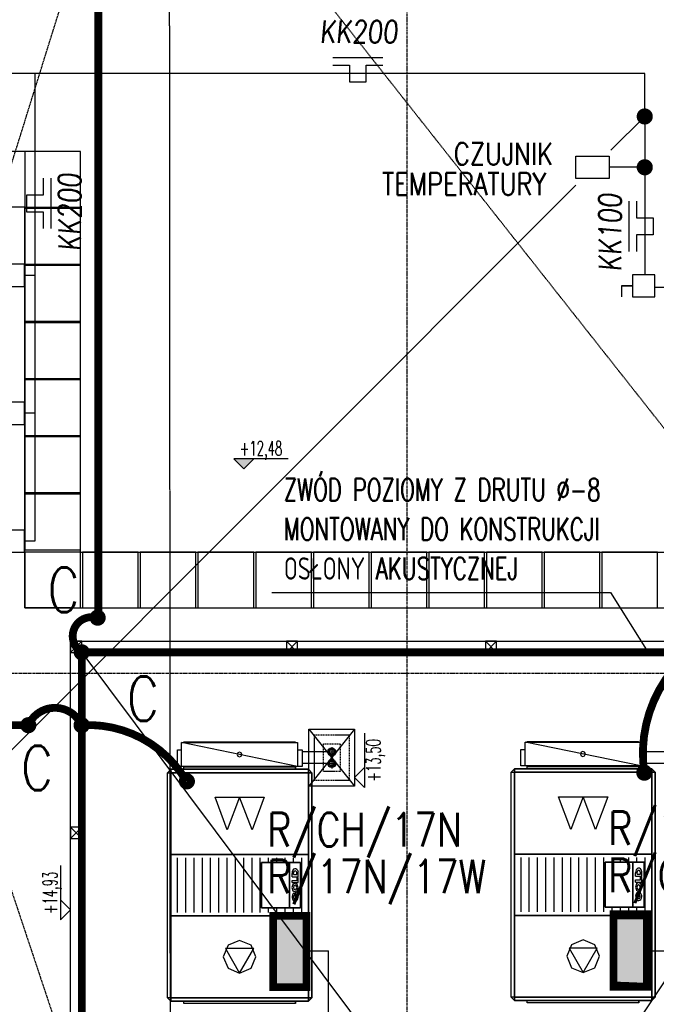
# Model space of a CAD drawing. Extents: x 3880 to 129921, y -116796 to -57711.
# Tile 53 of 110: x 52390 to 52962, y -94540 to -93656. Entities that reach past the tile are written whole.
import ezdxf
from ezdxf.enums import TextEntityAlignment as Align

# ---------------------------------------------------------------- set-up
doc = ezdxf.new("R2010")
doc.units = 0
doc.header["$LTSCALE"] = 2
for name, pattern in [('CENTER', [2, 1.25, -0.25, 0.25, -0.25]), ('DASHED', [0.75, 0.5, -0.25]), ('DASHED2', [0.375, 0.25, -0.125])]:
    doc.linetypes.add(name, pattern=pattern)
doc.layers.get('0').update_dxf_attribs({"color": 101, "linetype": 'CONTINUOUS'})
for name, color, linetype in [('E35', 6, 'CONTINUOUS'), ('E50', 3, 'CONTINUOUS'), ('Ins-co', 2, 'CONTINUOUS'), ('Ins-went', 141, 'CONTINUOUS'), ('Opis-rzedne', 52, 'CONTINUOUS'), ('Os-osie glowne', 1, 'CENTER'), ('PULAYER0', 1, 'CONTINUOUS'), ('Pzt-chodniki-hatch', 252, 'CONTINUOUS'), ('Sc-metal', 141, 'CONTINUOUS'), ('W-idok', 9, 'CONTINUOUS'), ('W-izol-w', 144, 'CONTINUOUS'), ('W-widok-spadki', 61, 'CONTINUOUS')]:
    doc.layers.add(name, color=color, linetype=linetype)
doc.styles.add('dwg_opis podstawowy', font='romans.shx', dxfattribs={"width": 0.9})
doc.styles.add('ROMANS', font='romans', dxfattribs={"width": 0.85})

# ---------------------------------------------------------------- blocks, each defined once
blk = doc.blocks.new('A$C396C56EA')
at = {"layer": 'E35'}
for p, q in [((0, 0), (44.99999999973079, 1.891748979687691e-10)), ((-2.91038304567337e-11, -6.857577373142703), (15.00000000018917, -6.857577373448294)), ((15.00000000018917, -6.857577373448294), (15.0000000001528, -21.85757736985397)), ((29.99999999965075, -21.85757736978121), (29.99999999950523, -6.857577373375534)), ((29.99999999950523, -6.857577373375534), (44.99999999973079, -6.857577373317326)), ((15.0000000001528, -21.85757736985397), (29.99999999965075, -21.85757736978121))]:
    blk.add_line(p, q, dxfattribs=at)
blk = doc.blocks.new('dwg_kota kons 50')
blk.add_hatch(color=256).paths.add_polyline_path([(9, 8.999999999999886), (-9, 9), (0, 0)])
blk.add_lwpolyline([(39.75, 9), (-9, 9), (0, 0), (9, 9)])
at = {"style": 'dwg_opis podstawowy', "width": 0.6}
blk.add_attdef('KOTA_KONS', text='', height=12.75, dxfattribs=at).set_placement((15.375, 8.25), align=Align.BOTTOM_CENTER)
blk = doc.blocks.new('dwg_kota arch 50')
blk.add_lwpolyline([(39.75, 9), (-9, 9), (0, 0), (9, 9)])
at = {"style": 'dwg_opis podstawowy', "width": 0.6}
blk.add_attdef('KOTA_ARCH', text='', height=12.75, dxfattribs=at).set_placement((15.375, 8.25), align=Align.BOTTOM_CENTER)

msp = doc.modelspace()

# ---------------------------------------------------------------- hatches: boundary and pattern name
at = {"layer": 'E50'}
for points in [[(52647.53832644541, -94460.84413562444), (52617.53832644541, -94460.84413562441), (52617.5383264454, -94524.84413563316), (52647.5383264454, -94524.84413563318)], [(52923.23996902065, -94524.42081248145), (52953.23996902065, -94524.42081248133), (52953.23996902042, -94460.4208124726), (52923.23996902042, -94460.42081247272)]]:
    msp.add_hatch(color=256, dxfattribs=at).paths.add_polyline_path(points)

# ---------------------------------------------------------------- linework, layer by layer
at = {"color": 4, "ltscale": 2}
msp.add_line((52873.89434331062, -94353.97081246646), (52917.99434331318, -94353.97081246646), dxfattribs=at)
at = {"layer": 'E35'}
for p, q in [((52951.26587510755, -93743.27728293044), (52920.94495973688, -93773.59819830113)), ((52889.51449922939, -93805.0286588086), (51184.47180825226, -95510.07134978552)), ((52616.41864288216, -94170.5838829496), (52920.3649591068, -94170.5838829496)), ((52920.3649591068, -94170.5838829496), (52954.45636057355, -94224.32081246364))]:
    msp.add_line(p, q, dxfattribs=at)
at = {"layer": 'E35', "ltscale": 0.5}
msp.add_line((52930.33868801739, -93895.28913447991), (52930.33868801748, -93905.28913447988), dxfattribs=at)
for points in [[(52919.26882002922, -93778.8977876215), (52919.26882002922, -93798.89778762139), (52889.24492090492, -93798.8977876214), (52889.24492090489, -93778.89778762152)], [(52394.22851213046, -93895.98388741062), (52394.22851213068, -93875.9838874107), (52374.22851213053, -93875.98388741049), (52374.22851213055, -93895.98388741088)], [(52960.33868801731, -93885.28913448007), (52940.33868801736, -93885.28913447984), (52940.33868801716, -93905.28913448), (52960.33868801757, -93905.28913447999)], [(52940.33868801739, -93895.28913448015), (52930.33868801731, -93895.28913447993), (52930.33868801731, -93895.28913447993), (52940.33868801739, -93895.28913448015)], [(52394.2387041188, -94019.677137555), (52394.23870411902, -93999.67713755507), (52374.23870411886, -93999.67713755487), (52374.23870411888, -94019.67713755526)], [(52394.22851213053, -94134.50730865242), (52394.22851213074, -94114.5073086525), (52374.22851213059, -94114.50730865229), (52374.22851213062, -94134.50730865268)]]:
    msp.add_lwpolyline(points, close=True, dxfattribs=at)
at = {"layer": 'E50'}
for p, q in [((52951.26587510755, -93704.61347786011), (52117.99895085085, -93704.61347786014)), ((52403.68893538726, -93704.61347786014), (52403.68893538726, -94124.50730865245)), ((52951.26587510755, -93743.27728293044), (52951.26587510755, -93704.61347786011)), ((52951.26587510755, -93743.27728293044), (52951.26587510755, -93885.28913447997)), ((52951.26587510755, -93788.89778762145), (52919.26882002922, -93788.89778762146)), ((52403.68893538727, -93885.98388741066), (52394.22851213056, -93885.98388741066)), ((53005.93570200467, -93896.74758778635), (52960.33868801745, -93896.74758778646)), ((52403.68893538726, -94009.67713755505), (52394.23870411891, -94009.67713755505)), ((52403.68893538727, -94124.50730865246), (52394.22851213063, -94124.50730865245)), ((52647.53832644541, -94492.4208124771), (52667.39835655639, -94492.42081247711)), ((52667.39446349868, -94769.9066234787), (52667.39835655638, -94492.4208124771)), ((52957.6943433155, -94492.4208124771), (52978.8566557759, -94492.4208124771))]:
    msp.add_line(p, q, dxfattribs=at)
at = {"layer": 'E50', "const_width": 7}
for points in [[(52460.68702509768, -94193.35120454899), (52460.68702509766, -93541.02178322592)], [(51435.57822290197, -94289.74413561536), (52397.75937660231, -94289.74413561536)]]:
    msp.add_lwpolyline(points, dxfattribs=at)
for points in [[(52947.51587510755, -93743.27728293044, -1), (52955.01587510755, -93743.27728293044, -1)], [(52947.51587510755, -93788.89778762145, -1), (52955.01587510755, -93788.89778762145, -1)], [(52456.26539460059, -94193.23578396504, -1), (52463.76539460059, -94193.23578396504, -1)], [(52441.98832643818, -94224.32081246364, -1), (52449.48832643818, -94224.32081246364, -1)], [(52394.00937660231, -94289.74413561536, -1), (52401.50937660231, -94289.74413561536, -1)], [(52445.61980688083, -94285.99413561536, -1), (52445.61980688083, -94293.49413561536, -1)], [(52445.73832643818, -94285.99413561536, -1), (52445.73832643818, -94293.49413561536, -1)], [(52947.11485329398, -94332.36082039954, -1), (52954.61485329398, -94332.36082039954, -1)], [(52540.12986741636, -94336.3724809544, -1), (52540.12986741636, -94343.8724809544, -1)]]:
    msp.add_lwpolyline(points, format="xyb", close=True, dxfattribs=at)
for points in [[(52445.73832643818, -94224.32081246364, -0.8904345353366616), (52460.01539460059, -94193.58189748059, -2.218329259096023)], [(52950.86485329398, -94332.36082039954, -0.2610144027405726), (52992.04745537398, -94224.32081246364, -2.218329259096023)], [(52397.75937660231, -94289.74413561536, -0.651903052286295), (52445.61980688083, -94289.74413561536, -2.218329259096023)], [(52445.61980688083, -94289.74413561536, -0.2825946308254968), (52539.7837539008, -94340.1224809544, -2.218329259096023)]]:
    msp.add_lwpolyline(points, format="xyb", dxfattribs=at)
at = {"layer": 'E50', "linetype": 'DASHED2', "ltscale": 100, "const_width": 7}
msp.add_lwpolyline([(52523.54745537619, -95187.26857215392), (53165.82002503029, -95187.26857215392), (53165.82002503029, -94224.32081246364), (52445.73832643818, -94224.32081246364), (52445.73832643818, -94867.0217832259), (52523.54745537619, -94867.0217832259), (52523.54745537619, -95187.26857215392)], dxfattribs=at)
at = {"layer": 'E50', "const_width": 7}
for points in [[(52617.5383264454, -94524.84413563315), (52617.53832644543, -94460.84413562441), (52647.53832644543, -94460.84413562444), (52647.5383264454, -94524.84413563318)], [(52953.23996902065, -94524.42081248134), (52953.23996902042, -94460.42081247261), (52923.23996902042, -94460.42081247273), (52923.23996902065, -94524.42081248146)]]:
    msp.add_lwpolyline(points, close=True, dxfattribs=at)
at = {"layer": 'Ins-co'}
for p, q in [((52670.21189099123, -94309.3049862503, -9.579148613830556e-09), (52670.21230227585, -94318.02498624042, -9.579982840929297e-09)), ((52665.85209654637, -94313.66518367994), (52643.58832641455, -94313.66518367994)), ((52665.85209663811, -94313.66518368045, -9.579565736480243e-09), (52674.5720966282, -94313.66477239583, -9.57956571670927e-09)), ((52670.21249027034, -94319.83501059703, 4.622865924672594e-07), (52670.21290155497, -94328.55501058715, 4.622857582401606e-07)), ((52988.6876610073, -94313.65575054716, -4.721748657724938e-07), (52952.04433465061, -94313.65575054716, -4.721748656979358e-07)), ((52665.85269582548, -94324.19520802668, 4.715576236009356e-07), (52643.58832641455, -94324.19558535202)), ((52665.85269591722, -94324.19520802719, 4.622861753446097e-07), (52674.57269590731, -94324.19479674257, 4.622861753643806e-07)), ((52988.68826029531, -94324.18615221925), (52952.04435966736, -94324.18615221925))]:
    msp.add_line(p, q, dxfattribs=at)
for centre, radius in [((52670.21209663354, -94313.66498624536, -9.579565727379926e-09), 3.623770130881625), ((52670.21209663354, -94313.66498624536, -9.579565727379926e-09), 2.559999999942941), ((52670.21209663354, -94313.66498624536, -9.579565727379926e-09), 2.07999999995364), ((52670.21269591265, -94324.1950105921, 4.6228617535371e-07), 3.623770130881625), ((52670.21269591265, -94324.1950105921, 4.6228617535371e-07), 2.559999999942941), ((52670.21269591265, -94324.1950105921, 4.6228617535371e-07), 2.07999999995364)]:
    msp.add_circle(centre, radius, dxfattribs=at)
at = {"layer": 'Ins-went'}
for p, q in [((52639.33832644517, -94326.74413561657), (52535.33832643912, -94305.24413561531)), ((52947.79434331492, -94326.32081246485), (52843.79434330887, -94304.8208124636)), ((52535.33832643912, -94326.74413561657), (52531.6883264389, -94326.74413561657)), ((52843.79434330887, -94326.32081246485), (52840.14434330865, -94326.32081246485)), ((52522.73832643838, -94332.34413561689), (52525.73832643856, -94329.34413561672)), ((52522.73832643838, -94534.34413562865), (52522.73832643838, -94332.34413561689)), ((52525.73832643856, -94329.34413561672), (52649.23832644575, -94329.34413561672)), ((52652.23832644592, -94332.34413561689), (52652.23832644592, -94534.34413562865)), ((52831.19434330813, -94331.92081246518), (52834.19434330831, -94328.920812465)), ((52831.19434330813, -94533.92081247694), (52831.19434330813, -94331.92081246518)), ((52834.19434330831, -94328.920812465), (52957.6943433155, -94328.920812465)), ((52957.6943433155, -94328.920812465), (52960.69434331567, -94331.92081246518)), ((52960.69434331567, -94331.92081246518), (52960.69434331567, -94533.92081247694)), ((52565.43832644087, -94354.39413561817), (52609.53832644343, -94354.39413561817)), ((52576.3163264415, -94383.79413561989), (52565.43832644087, -94354.39413561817)), ((52587.48832644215, -94354.39413561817), (52576.3163264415, -94383.79413561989)), ((52598.6603264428, -94383.79413561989), (52587.48832644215, -94354.39413561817)), ((52609.53832644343, -94354.39413561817), (52598.6603264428, -94383.79413561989)), ((52884.77234331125, -94383.37081246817), (52873.89434331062, -94353.97081246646)), ((52895.9443433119, -94353.97081246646), (52884.77234331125, -94383.37081246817)), ((52907.11634331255, -94383.37081246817), (52895.9443433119, -94353.97081246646)), ((52917.99434331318, -94353.97081246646), (52907.11634331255, -94383.37081246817)), ((52531.73832643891, -94457.8441356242), (52531.73832643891, -94408.84413562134)), ((52539.17165973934, -94457.8441356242), (52539.17165973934, -94408.84413562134)), ((52546.60499313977, -94457.8441356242), (52546.60499313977, -94408.84413562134)), ((52554.0383264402, -94457.8441356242), (52554.0383264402, -94408.84413562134)), ((52561.47165974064, -94457.8441356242), (52561.47165974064, -94408.84413562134)), ((52568.90499314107, -94457.8441356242), (52568.90499314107, -94408.84413562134)), ((52576.3383264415, -94457.8441356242), (52576.3383264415, -94408.84413562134)), ((52583.77165974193, -94457.8441356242), (52583.77165974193, -94408.84413562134)), ((52591.20499314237, -94457.8441356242), (52591.20499314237, -94408.84413562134)), ((52598.6383264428, -94457.8441356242), (52598.6383264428, -94408.84413562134)), ((52606.07165974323, -94457.8441356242), (52606.07165974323, -94408.84413562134)), ((52607.2383264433, -94413.09413562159), (52632.23832644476, -94413.09413562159)), ((52607.2383264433, -94453.59413562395), (52607.2383264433, -94413.09413562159)), ((52613.50499314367, -94413.09413562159), (52613.50499314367, -94408.84413562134)), ((52620.9383264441, -94413.09413562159), (52620.9383264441, -94408.84413562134)), ((52628.37165974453, -94413.09413562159), (52628.37165974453, -94408.84413562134)), ((52632.23832644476, -94413.09413562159), (52642.23832644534, -94413.09413562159)), ((52635.80499314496, -94413.09413562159), (52635.80499314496, -94408.84413562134)), ((52643.2383264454, -94457.8441356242), (52643.2383264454, -94408.84413562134)), ((52840.19434330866, -94457.42081247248), (52840.19434330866, -94408.42081246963)), ((52847.62767660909, -94457.42081247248), (52847.62767660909, -94408.42081246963)), ((52855.06101000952, -94457.42081247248), (52855.06101000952, -94408.42081246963)), ((52862.49434330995, -94457.42081247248), (52862.49434330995, -94408.42081246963)), ((52869.92767661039, -94457.42081247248), (52869.92767661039, -94408.42081246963)), ((52877.36101001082, -94457.42081247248), (52877.36101001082, -94408.42081246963)), ((52884.79434331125, -94457.42081247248), (52884.79434331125, -94408.42081246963)), ((52892.22767661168, -94457.42081247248), (52892.22767661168, -94408.42081246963)), ((52899.66101001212, -94457.42081247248), (52899.66101001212, -94408.42081246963)), ((52907.09434331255, -94457.42081247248), (52907.09434331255, -94408.42081246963)), ((52914.52767661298, -94457.42081247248), (52914.52767661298, -94408.42081246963)), ((52915.69434331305, -94412.67081246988), (52940.69434331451, -94412.67081246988)), ((52915.69434331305, -94453.17081247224), (52915.69434331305, -94412.67081246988)), ((52921.96101001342, -94412.67081246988), (52921.96101001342, -94408.42081246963)), ((52929.39434331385, -94412.67081246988), (52929.39434331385, -94408.42081246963)), ((52936.82767661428, -94412.67081246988), (52936.82767661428, -94408.42081246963)), ((52940.69434331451, -94412.67081246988), (52950.69434331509, -94412.67081246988)), ((52944.26101001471, -94412.67081246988), (52944.26101001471, -94408.42081246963)), ((52951.69434331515, -94457.42081247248), (52951.69434331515, -94408.42081246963)), ((52634.55132064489, -94425.74413562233), (52634.55132064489, -94422.74413562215)), ((52634.55132064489, -94425.74413562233), (52634.55132064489, -94423.84413562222)), ((52634.55132064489, -94425.74413562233), (52640.20817494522, -94425.74413562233)), ((52635.89482354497, -94423.84413562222), (52635.89482354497, -94422.44413562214)), ((52635.89482354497, -94423.84413562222), (52638.93538274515, -94423.74413562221)), ((52638.93538274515, -94423.84413562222), (52638.93538274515, -94422.34413562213)), ((52640.20817494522, -94425.74413562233), (52640.20817494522, -94421.44413562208)), ((52640.20817494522, -94425.74413562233), (52640.20817494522, -94423.84413562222)), ((52943.00733751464, -94425.32081247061), (52943.00733751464, -94422.32081247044)), ((52943.00733751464, -94425.32081247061), (52943.00733751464, -94423.4208124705)), ((52943.00733751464, -94425.32081247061), (52948.66419181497, -94425.32081247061)), ((52944.35084041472, -94423.4208124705), (52944.35084041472, -94422.02081247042)), ((52944.35084041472, -94423.4208124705), (52947.3913996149, -94423.3208124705)), ((52947.3913996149, -94423.4208124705), (52947.3913996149, -94421.92081247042)), ((52947.5328209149, -94426.02081247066), (52947.60353161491, -94425.92081247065)), ((52947.5328209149, -94428.32081247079), (52947.5328209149, -94426.02081247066)), ((52947.60353161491, -94425.92081247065), (52948.66419181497, -94425.92081247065)), ((52948.66419181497, -94425.32081247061), (52948.66419181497, -94421.02081247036)), ((52948.66419181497, -94425.32081247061), (52948.66419181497, -94423.4208124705)), ((52948.66419181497, -94430.52081247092), (52948.66419181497, -94425.92081247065)), ((52634.55132064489, -94429.04413562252), (52638.86467204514, -94429.04413562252)), ((52634.55132064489, -94430.94413562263), (52634.55132064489, -94429.04413562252)), ((52634.55132064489, -94430.94413562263), (52640.20817494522, -94430.94413562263)), ((52638.86467204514, -94429.04413562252), (52639.07680404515, -94428.7441356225)), ((52639.07680404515, -94426.44413562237), (52639.14751474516, -94426.34413562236)), ((52639.07680404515, -94428.7441356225), (52639.07680404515, -94426.44413562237)), ((52639.14751474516, -94426.34413562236), (52640.20817494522, -94426.34413562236)), ((52640.20817494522, -94430.94413562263), (52640.20817494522, -94426.34413562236)), ((52943.00733751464, -94428.6208124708), (52947.32068891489, -94428.6208124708)), ((52943.00733751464, -94430.52081247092), (52943.00733751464, -94428.6208124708)), ((52943.00733751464, -94430.52081247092), (52948.66419181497, -94430.52081247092)), ((52947.32068891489, -94428.6208124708), (52947.5328209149, -94428.32081247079)), ((52636.319087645, -94440.14413562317), (52636.88477304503, -94441.44413562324)), ((52636.88477304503, -94441.44413562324), (52636.88477304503, -94441.84413562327)), ((52637.30903714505, -94439.84413562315), (52637.30903714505, -94443.74413562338)), ((52638.1575652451, -94443.74413562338), (52638.1575652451, -94442.14413562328)), ((52944.77510451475, -94439.72081247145), (52945.34078991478, -94441.02081247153)), ((52945.34078991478, -94441.02081247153), (52945.34078991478, -94441.42081247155)), ((52945.7650540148, -94439.42081247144), (52945.7650540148, -94443.32081247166)), ((52945.7650540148, -94443.32081247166), (52946.61358211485, -94443.32081247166)), ((52946.61358211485, -94443.32081247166), (52946.61358211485, -94441.72081247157)), ((52637.30903714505, -94443.74413562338), (52638.1575652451, -94443.74413562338)), ((52632.23832644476, -94453.59413562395), (52607.2383264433, -94453.59413562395)), ((52613.50499314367, -94457.8441356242), (52613.50499314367, -94453.59413562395)), ((52620.9383264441, -94457.8441356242), (52620.9383264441, -94453.59413562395)), ((52628.37165974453, -94457.8441356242), (52628.37165974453, -94453.59413562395)), ((52642.23832644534, -94453.59413562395), (52632.23832644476, -94453.59413562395)), ((52635.80499314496, -94457.8441356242), (52635.80499314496, -94453.59413562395)), ((52940.69434331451, -94453.17081247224), (52915.69434331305, -94453.17081247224)), ((52921.96101001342, -94457.42081247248), (52921.96101001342, -94453.17081247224)), ((52929.39434331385, -94457.42081247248), (52929.39434331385, -94453.17081247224)), ((52936.82767661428, -94457.42081247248), (52936.82767661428, -94453.17081247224)), ((52950.69434331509, -94453.17081247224), (52940.69434331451, -94453.17081247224)), ((52944.26101001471, -94457.42081247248), (52944.26101001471, -94453.17081247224)), ((52600.13032644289, -94490.24413562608), (52574.84632644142, -94490.24413562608)), ((52574.84632644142, -94490.24413562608), (52587.48832644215, -94512.29413562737)), ((52587.48832644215, -94512.29413562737), (52600.13032644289, -94490.24413562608)), ((52908.58634331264, -94489.82081247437), (52883.30234331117, -94489.82081247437)), ((52883.30234331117, -94489.82081247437), (52895.9443433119, -94511.87081247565)), ((52895.9443433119, -94511.87081247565), (52908.58634331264, -94489.82081247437)), ((52525.73832643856, -94537.34413562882), (52522.73832643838, -94534.34413562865)), ((52649.23832644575, -94537.34413562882), (52525.73832643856, -94537.34413562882)), ((52652.23832644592, -94534.34413562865), (52649.23832644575, -94537.34413562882)), ((52834.19434330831, -94536.92081247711), (52831.19434330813, -94533.92081247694)), ((52957.6943433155, -94536.92081247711), (52834.19434330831, -94536.92081247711)), ((52960.69434331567, -94533.92081247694), (52957.6943433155, -94536.92081247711))]:
    msp.add_line(p, q, dxfattribs=at)
for points in [[(52639.33832644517, -94305.24413561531, 0), (52639.33832644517, -94326.74413561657, 0), (52535.33832643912, -94326.74413561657, 0), (52535.33832643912, -94305.24413561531, 0)], [(52947.79434331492, -94304.8208124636, 0), (52947.79434331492, -94326.32081246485, 0), (52843.79434330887, -94326.32081246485, 0), (52843.79434330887, -94304.8208124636, 0)], [(52587.33832644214, -94318.14413561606, 0), (52588.85860604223, -94317.51441521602, 0), (52589.48832644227, -94315.99413561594, 0), (52588.85860604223, -94314.47385601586, 0), (52587.33832644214, -94313.84413561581, 0), (52585.81804684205, -94314.47385601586, 0), (52585.18832644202, -94315.99413561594, 0), (52585.81804684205, -94317.51441521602, 0)], [(52895.79434331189, -94317.72081246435, 0), (52897.31462291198, -94317.09109206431, 0), (52897.94434331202, -94315.57081246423, 0), (52897.31462291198, -94314.05053286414, 0), (52895.79434331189, -94313.4208124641, 0), (52894.2740637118, -94314.05053286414, 0), (52893.64434331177, -94315.57081246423, 0), (52894.2740637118, -94317.09109206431, 0)], [(52522.73832643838, -94332.34413561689, 0), (52525.73832643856, -94332.34413561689, 0), (52525.73832643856, -94329.34413561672, 0)], [(52522.73832643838, -94332.34413561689, 0), (52525.73832643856, -94332.34413561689, 0), (52525.73832643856, -94534.34413562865, 0), (52522.73832643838, -94534.34413562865, 0)], [(52649.23832644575, -94329.34413561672, 0), (52525.73832643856, -94329.34413561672, 0), (52525.73832643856, -94332.34413561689, 0), (52649.23832644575, -94332.34413561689, 0)], [(52649.23832644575, -94332.34413561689, 0), (52525.73832643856, -94332.34413561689, 0), (52525.73832643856, -94534.34413562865, 0), (52649.23832644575, -94534.34413562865, 0)], [(52525.73832643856, -94332.34413561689, 0), (52649.23832644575, -94332.34413561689, 0), (52649.23832644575, -94405.84413562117, 0), (52525.73832643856, -94405.84413562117, 0)], [(52649.23832644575, -94329.34413561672, 0), (52649.23832644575, -94332.34413561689, 0), (52652.23832644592, -94332.34413561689, 0)], [(52652.23832644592, -94332.34413561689, 0), (52649.23832644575, -94332.34413561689, 0), (52649.23832644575, -94534.34413562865, 0), (52652.23832644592, -94534.34413562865, 0)], [(52831.19434330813, -94331.92081246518, 0), (52834.19434330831, -94331.92081246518, 0), (52834.19434330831, -94328.920812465, 0)], [(52831.19434330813, -94331.92081246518, 0), (52834.19434330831, -94331.92081246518, 0), (52834.19434330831, -94533.92081247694, 0), (52831.19434330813, -94533.92081247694, 0)], [(52957.6943433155, -94328.920812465, 0), (52834.19434330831, -94328.920812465, 0), (52834.19434330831, -94331.92081246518, 0), (52957.6943433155, -94331.92081246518, 0)], [(52957.6943433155, -94331.92081246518, 0), (52834.19434330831, -94331.92081246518, 0), (52834.19434330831, -94533.92081247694, 0), (52957.6943433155, -94533.92081247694, 0)], [(52834.19434330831, -94331.92081246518, 0), (52957.6943433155, -94331.92081246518, 0), (52957.6943433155, -94405.42081246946, 0), (52834.19434330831, -94405.42081246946, 0)], [(52957.6943433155, -94328.920812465, 0), (52957.6943433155, -94331.92081246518, 0), (52960.69434331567, -94331.92081246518, 0)], [(52960.69434331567, -94331.92081246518, 0), (52957.6943433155, -94331.92081246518, 0), (52957.6943433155, -94533.92081247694, 0), (52960.69434331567, -94533.92081247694, 0)], [(52649.23832644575, -94460.84413562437, 0), (52525.73832643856, -94460.84413562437, 0), (52525.73832643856, -94405.84413562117, 0), (52649.23832644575, -94405.84413562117, 0)], [(52957.6943433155, -94460.42081247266, 0), (52834.19434330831, -94460.42081247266, 0), (52834.19434330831, -94405.42081246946, 0), (52957.6943433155, -94405.42081246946, 0)], [(52607.2383264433, -94453.59413562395, 0), (52632.23832644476, -94453.59413562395, 0), (52632.23832644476, -94413.09413562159, 0), (52607.2383264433, -94413.09413562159, 0)], [(52642.23832644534, -94413.09413562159, 0), (52632.23832644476, -94413.09413562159, 0), (52632.23832644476, -94453.59413562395, 0), (52642.23832644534, -94453.59413562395, 0)], [(52915.69434331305, -94453.17081247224, 0), (52940.69434331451, -94453.17081247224, 0), (52940.69434331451, -94412.67081246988, 0), (52915.69434331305, -94412.67081246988, 0)], [(52950.69434331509, -94412.67081246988, 0), (52940.69434331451, -94412.67081246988, 0), (52940.69434331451, -94453.17081247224, 0), (52950.69434331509, -94453.17081247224, 0)], [(52634.48061004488, -94435.44413562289, 0), (52635.30903714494, -94438.27256272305, 0), (52637.30903714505, -94439.44413562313, 0), (52639.30903714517, -94438.27256272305, 0), (52640.13746424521, -94435.44413562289, 0), (52639.30903714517, -94432.61570852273, 0), (52637.30903714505, -94431.44413562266, 0), (52635.30903714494, -94432.61570852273, 0)], [(52635.82411284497, -94435.44413562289, 0), (52636.25903714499, -94436.92905982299, 0), (52637.30903714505, -94437.54413562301, 0), (52638.35903714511, -94436.92905982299, 0), (52638.79396134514, -94435.44413562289, 0), (52638.35903714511, -94433.9592114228, 0), (52637.30903714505, -94433.34413562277, 0), (52636.25903714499, -94433.9592114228, 0)], [(52942.93662691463, -94435.02081247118, 0), (52943.76505401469, -94437.84923957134, 0), (52945.7650540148, -94439.02081247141, 0), (52947.76505401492, -94437.84923957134, 0), (52948.59348111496, -94435.02081247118, 0), (52947.76505401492, -94432.19238537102, 0), (52945.7650540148, -94431.02081247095, 0), (52943.76505401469, -94432.19238537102, 0)], [(52944.28012971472, -94435.02081247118, 0), (52944.71505401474, -94436.50573667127, 0), (52945.7650540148, -94437.1208124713, 0), (52946.81505401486, -94436.50573667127, 0), (52947.24997821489, -94435.02081247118, 0), (52946.81505401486, -94433.53588827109, 0), (52945.7650540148, -94432.92081247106, 0), (52944.71505401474, -94433.53588827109, 0)], [(52525.73832643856, -94460.84413562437, 0), (52649.23832644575, -94460.84413562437, 0), (52649.23832644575, -94534.34413562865, 0), (52525.73832643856, -94534.34413562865, 0)], [(52834.19434330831, -94460.42081247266, 0), (52957.6943433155, -94460.42081247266, 0), (52957.6943433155, -94533.92081247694, 0), (52834.19434330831, -94533.92081247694, 0)], [(52587.48832644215, -94512.29413562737, 0), (52597.88279614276, -94507.98860532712, 0), (52602.18832644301, -94497.59413562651, 0), (52597.88279614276, -94487.1996659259, 0), (52587.48832644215, -94482.89413562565, 0), (52577.09385674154, -94487.1996659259, 0), (52572.7883264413, -94497.59413562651, 0), (52577.09385674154, -94507.98860532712, 0)], [(52895.9443433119, -94511.87081247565, 0), (52906.33881301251, -94507.5652821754, 0), (52910.64434331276, -94497.1708124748, 0), (52906.33881301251, -94486.77634277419, 0), (52895.9443433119, -94482.47081247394, 0), (52885.54987361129, -94486.77634277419, 0), (52881.24434331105, -94497.1708124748, 0), (52885.54987361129, -94507.5652821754, 0)], [(52525.73832643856, -94537.34413562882, 0), (52525.73832643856, -94534.34413562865, 0), (52522.73832643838, -94534.34413562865, 0)], [(52649.23832644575, -94537.34413562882, 0), (52649.23832644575, -94534.34413562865, 0), (52525.73832643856, -94534.34413562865, 0), (52525.73832643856, -94537.34413562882, 0)], [(52652.23832644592, -94534.34413562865, 0), (52649.23832644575, -94534.34413562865, 0), (52649.23832644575, -94537.34413562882, 0)], [(52834.19434330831, -94536.92081247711, 0), (52834.19434330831, -94533.92081247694, 0), (52831.19434330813, -94533.92081247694, 0)], [(52957.6943433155, -94536.92081247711, 0), (52957.6943433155, -94533.92081247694, 0), (52834.19434330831, -94533.92081247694, 0), (52834.19434330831, -94536.92081247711, 0)], [(52960.69434331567, -94533.92081247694, 0), (52957.6943433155, -94533.92081247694, 0), (52957.6943433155, -94536.92081247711, 0)]]:
    msp.add_polyline3d(points, close=True, dxfattribs=at)
for points in [[(52537.33832643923, -94305.24413561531, 0), (52537.33832643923, -94304.74413561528, 0), (52637.33832644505, -94304.74413561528, 0), (52637.33832644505, -94305.24413561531, 0)], [(52845.79434330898, -94304.8208124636, 0), (52845.79434330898, -94304.32081246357, 0), (52945.7943433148, -94304.32081246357, 0), (52945.7943433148, -94304.8208124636, 0)], [(52531.6883264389, -94326.74413561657, 0), (52531.6883264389, -94311.9441356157, 0), (52535.33832643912, -94311.9441356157, 0)], [(52639.33832644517, -94311.9441356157, 0), (52643.58832644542, -94311.9441356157, 0), (52643.58832644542, -94326.74413561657, 0), (52639.33832644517, -94326.74413561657, 0)], [(52840.14434330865, -94326.32081246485, 0), (52840.14434330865, -94311.52081246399, 0), (52843.79434330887, -94311.52081246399, 0)], [(52947.79434331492, -94311.52081246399, 0), (52952.04434331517, -94311.52081246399, 0), (52952.04434331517, -94326.32081246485, 0), (52947.79434331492, -94326.32081246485, 0)], [(52637.33832644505, -94326.74413561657, 0), (52637.33832644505, -94327.2441356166, 0), (52537.33832643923, -94327.2441356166, 0), (52537.33832643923, -94326.74413561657, 0)], [(52537.33832643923, -94329.34413561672, 0), (52537.33832643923, -94327.2441356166, 0), (52637.33832644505, -94327.2441356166, 0), (52637.33832644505, -94329.34413561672, 0)], [(52637.63832644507, -94326.74413561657, 0), (52637.63832644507, -94327.2441356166, 0), (52637.33832644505, -94327.2441356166, 0)], [(52637.33832644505, -94327.2441356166, 0), (52637.63832644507, -94327.2441356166, 0), (52637.63832644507, -94329.34413561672, 0)], [(52945.7943433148, -94326.32081246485, 0), (52945.7943433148, -94326.82081246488, 0), (52845.79434330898, -94326.82081246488, 0), (52845.79434330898, -94326.32081246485, 0)], [(52845.79434330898, -94328.920812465, 0), (52845.79434330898, -94326.82081246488, 0), (52945.7943433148, -94326.82081246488, 0), (52945.7943433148, -94328.920812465, 0)], [(52946.09434331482, -94326.32081246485, 0), (52946.09434331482, -94326.82081246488, 0), (52945.7943433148, -94326.82081246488, 0)], [(52945.7943433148, -94326.82081246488, 0), (52946.09434331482, -94326.82081246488, 0), (52946.09434331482, -94328.920812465, 0)], [(52640.22291774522, -94421.44541162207, 0), (52639.75049914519, -94420.148213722, 0), (52638.98676744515, -94419.16713842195, 0), (52638.02845354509, -94418.62644432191, 0), (52636.99693344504, -94418.59461342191, 0), (52636.02285474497, -94419.07567722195, 0), (52635.22959004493, -94420.008706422, 0), (52634.7176109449, -94421.27552752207, 0), (52634.55176224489, -94422.71569052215, 0)], [(52638.91623024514, -94422.39997982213, 0), (52638.72696714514, -94421.64413562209, 0), (52638.35874054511, -94421.03441452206, 0), (52637.86046544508, -94420.65181132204, 0), (52637.29833214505, -94420.54715062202, 0), (52636.74701404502, -94420.73433562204, 0), (52636.27974784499, -94421.18850072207, 0), (52635.95860454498, -94421.8493150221, 0), (52635.82624484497, -94422.62899652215, 0)], [(52948.67893461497, -94421.02208847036, 0), (52948.20651601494, -94419.72489057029, 0), (52947.4427843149, -94418.74381527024, 0), (52946.48447041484, -94418.2031211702, 0), (52945.45295031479, -94418.1712902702, 0), (52944.47887161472, -94418.65235407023, 0), (52943.68560691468, -94419.58538327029, 0), (52943.17362781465, -94420.85220437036, 0), (52943.00777911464, -94422.29236737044, 0)], [(52947.37224711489, -94421.97665667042, 0), (52947.18298401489, -94421.22081247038, 0), (52946.81475741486, -94420.61109137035, 0), (52946.31648231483, -94420.22848817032, 0), (52945.7543490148, -94420.1238274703, 0), (52945.20303091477, -94420.31101247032, 0), (52944.73576471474, -94420.76517757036, 0), (52944.41462141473, -94421.42599187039, 0), (52944.28226171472, -94422.20567337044, 0)], [(52636.25808344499, -94440.18130832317, 0), (52635.47019594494, -94440.93037952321, 0), (52634.90862244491, -94442.01292812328, 0), (52634.63991894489, -94443.30065402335, 0), (52634.6959313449, -94444.64093992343, 0), (52635.07002104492, -94445.8749394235, 0), (52635.71785234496, -94446.85640282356, 0), (52636.56264624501, -94447.46901012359, 0), (52637.50428034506, -94447.6401571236, 0), (52638.43115534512, -94447.34955992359, 0), (52639.23342084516, -94446.63165922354, 0), (52639.81599484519, -94445.57153842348, 0), (52640.10983254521, -94444.29483962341, 0), (52640.08010924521, -94442.95287312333, 0), (52639.73034764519, -94441.70468452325, 0), (52639.10200034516, -94440.6982052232, 0), (52638.26953724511, -94440.05271992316, 0), (52637.33161904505, -94439.84472962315, 0)], [(52636.84861424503, -94441.95309842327, 0), (52636.437145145, -94442.2694582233, 0), (52636.12130024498, -94442.75851952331, 0), (52635.93571944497, -94443.36664502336, 0), (52635.90075624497, -94444.0271388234, 0), (52636.02024524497, -94444.66756202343, 0), (52636.28108144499, -94445.21767642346, 0), (52636.65465804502, -94445.61714882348, 0), (52637.10000304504, -94445.8221673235, 0), (52637.56827374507, -94445.8102467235, 0), (52638.00811284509, -94445.58269422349, 0), (52638.37128134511, -94445.16446672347, 0), (52638.61794904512, -94444.60143282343, 0), (52638.72106274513, -94443.9553430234, 0), (52638.66931364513, -94443.29705652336, 0), (52638.46837724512, -94442.69877052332, 0), (52638.1402910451, -94442.22610162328, 0)], [(52944.71410031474, -94439.75798517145, 0), (52943.92621281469, -94440.5070563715, 0), (52943.36463931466, -94441.58960497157, 0), (52943.09593581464, -94442.87733087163, 0), (52943.15194821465, -94444.21761677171, 0), (52943.52603791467, -94445.45161627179, 0), (52944.17386921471, -94446.43307967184, 0), (52945.01866311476, -94447.04568697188, 0), (52945.96029721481, -94447.21683397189, 0), (52946.88717221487, -94446.92623677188, 0), (52947.68943771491, -94446.20833607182, 0), (52948.27201171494, -94445.14821527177, 0), (52948.56584941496, -94443.8715164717, 0), (52948.53612611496, -94442.52954997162, 0), (52948.18636451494, -94441.28136137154, 0), (52947.55801721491, -94440.27488207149, 0), (52946.72555411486, -94439.62939677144, 0), (52945.7876359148, -94439.42140647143, 0)], [(52945.30463111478, -94441.52977527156, 0), (52944.89316201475, -94441.84613507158, 0), (52944.57731711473, -94442.3351963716, 0), (52944.39173631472, -94442.94332187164, 0), (52944.35677311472, -94443.60381567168, 0), (52944.47626211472, -94444.24423887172, 0), (52944.73709831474, -94444.79435327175, 0), (52945.11067491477, -94445.19382567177, 0), (52945.55601991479, -94445.39884417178, 0), (52946.02429061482, -94445.38692357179, 0), (52946.46412971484, -94445.15937107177, 0), (52946.82729821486, -94444.74114357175, 0), (52947.07396591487, -94444.17810967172, 0), (52947.17707961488, -94443.53201987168, 0), (52947.12533051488, -94442.87373337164, 0), (52946.92439411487, -94442.2754473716, 0), (52946.59630791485, -94441.80277847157, 0)], [(52637.33832644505, -94537.34413562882, 0), (52637.33832644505, -94539.44413562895, 0), (52537.33832643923, -94539.44413562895, 0), (52537.33832643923, -94537.34413562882, 0)], [(52637.63832644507, -94537.34413562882, 0), (52637.63832644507, -94539.44413562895, 0), (52637.33832644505, -94539.44413562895, 0)], [(52945.7943433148, -94536.92081247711, 0), (52945.7943433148, -94539.02081247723, 0), (52845.79434330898, -94539.02081247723, 0), (52845.79434330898, -94536.92081247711, 0)], [(52946.09434331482, -94536.92081247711, 0), (52946.09434331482, -94539.02081247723, 0), (52945.7943433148, -94539.02081247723, 0)]]:
    msp.add_polyline3d(points, dxfattribs=at)
at = {"layer": 'Os-osie glowne'}
for points in [[(52737.54745537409, -91070.84812541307), (52737.54745537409, -96575.01790659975)], [(50525.54745538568, -94243.02178322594), (62792.54745596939, -94243.02178322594)]]:
    msp.add_lwpolyline(points, dxfattribs=at)
at = {"layer": 'PULAYER0', "linetype": 'Continuous'}
msp.add_line((52649.23832644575, -94329.34413561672), (52652.23832644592, -94332.34413561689), dxfattribs=at)
at = {"layer": 'Pzt-chodniki-hatch'}
for points in [[(52444.71035004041, -93774.58079712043), (51953.5150046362, -93774.58079712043)], [(52444.71035004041, -94134.32081246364), (52444.71035004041, -93774.58079712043)], [(52394.71035004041, -93824.58079712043), (51903.5150046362, -93824.58079712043)], [(52394.71035004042, -94184.32081246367), (52394.71035004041, -93824.58079712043)]]:
    msp.add_lwpolyline(points, dxfattribs=at)
for points in [[(52394.71035004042, -93774.58079712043), (52394.71035004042, -93824.58079712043), (52444.71035004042, -93824.58079712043), (52444.71035004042, -93774.58079712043)], [(52394.71035004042, -93825.86079712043), (52394.71035004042, -93875.86079712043), (52444.71035004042, -93875.86079712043), (52444.71035004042, -93825.86079712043)], [(52394.71035004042, -93877.14079712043), (52394.71035004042, -93927.14079712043), (52444.71035004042, -93927.14079712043), (52444.71035004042, -93877.14079712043)], [(52394.63515449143, -93928.42079712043), (52394.63515449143, -93978.42079712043), (52444.63515449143, -93978.42079712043), (52444.63515449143, -93928.42079712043)], [(52394.71035004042, -93979.70079712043), (52394.71035004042, -94029.70079712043), (52444.71035004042, -94029.70079712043), (52444.71035004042, -93979.70079712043)], [(52394.63515449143, -94030.98079712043), (52394.63515449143, -94080.98079712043), (52444.63515449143, -94080.98079712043), (52444.63515449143, -94030.98079712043)], [(52394.71035004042, -94082.26079712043), (52394.71035004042, -94132.26079712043), (52444.71035004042, -94132.26079712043), (52444.71035004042, -94082.26079712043)], [(52394.71035004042, -94134.32081246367), (52394.71035004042, -94184.32081246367), (52444.71035004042, -94184.32081246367), (52444.71035004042, -94134.32081246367)], [(52446.51035004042, -94134.32081246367), (52446.51035004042, -94184.32081246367), (52496.51035004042, -94184.32081246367), (52496.51035004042, -94134.32081246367)], [(52498.31035004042, -94134.32081246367), (52498.31035004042, -94184.32081246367), (52548.31035004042, -94184.32081246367), (52548.31035004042, -94134.32081246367)], [(52550.11035004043, -94134.32081246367), (52550.11035004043, -94184.32081246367), (52600.11035004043, -94184.32081246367), (52600.11035004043, -94134.32081246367)], [(52601.91035004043, -94134.32081246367), (52601.91035004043, -94184.32081246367), (52651.91035004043, -94184.32081246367), (52651.91035004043, -94134.32081246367)], [(52653.71035004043, -94134.32081246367), (52653.71035004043, -94184.32081246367), (52703.71035004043, -94184.32081246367), (52703.71035004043, -94134.32081246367)], [(52705.51035004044, -94134.32081246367), (52705.51035004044, -94184.32081246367), (52755.51035004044, -94184.32081246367), (52755.51035004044, -94134.32081246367)], [(52757.31035004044, -94134.32081246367), (52757.31035004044, -94184.32081246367), (52807.31035004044, -94184.32081246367), (52807.31035004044, -94134.32081246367)], [(52809.11035004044, -94134.32081246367), (52809.11035004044, -94184.32081246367), (52859.11035004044, -94184.32081246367), (52859.11035004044, -94134.32081246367)], [(52860.91035004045, -94134.32081246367), (52860.91035004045, -94184.32081246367), (52910.91035004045, -94184.32081246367), (52910.91035004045, -94134.32081246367)], [(52912.71035004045, -94134.32081246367), (52912.71035004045, -94184.32081246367), (52962.71035004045, -94184.32081246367), (52962.71035004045, -94134.32081246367)]]:
    msp.add_lwpolyline(points, close=True, dxfattribs=at)
at = {"layer": 'Sc-metal'}
for points in [[(53175.8200250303, -95197.26857215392), (52495.0474553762, -95197.26857215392), (52495.0474553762, -94895.52178322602), (52435.73832643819, -94895.52178322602), (52435.73832643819, -94214.32081246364), (53175.8200250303, -94214.32081246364)], [(52435.73832643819, -94214.32081246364), (52435.73832643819, -94224.32081246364), (52445.73832643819, -94224.32081246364), (52445.73832643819, -94214.32081246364)], [(52629.50231606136, -94214.32081246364), (52629.50231606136, -94224.32081246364), (52639.50231606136, -94224.32081246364), (52639.50231606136, -94214.32081246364)], [(52808.27488571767, -94214.32081246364), (52808.27488571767, -94224.32081246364), (52818.27488571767, -94224.32081246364), (52818.27488571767, -94214.32081246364)], [(53165.8200250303, -95187.26857215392), (52505.0474553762, -95187.26857215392), (52505.04745537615, -94885.52178322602), (52505.04745537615, -94885.52178322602), (52445.73832643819, -94885.52178322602), (52445.73832643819, -94224.32081246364), (53165.8200250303, -94224.32081246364), (53165.8200250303, -95187.26857215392)], [(52435.73832643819, -94381.32081246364), (52435.73832643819, -94391.32081246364), (52445.73832643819, -94391.32081246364), (52445.73832643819, -94381.32081246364)]]:
    msp.add_lwpolyline(points, close=True, dxfattribs=at)
for points in [[(52435.73832643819, -94214.32081246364), (52445.73832643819, -94224.32081246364)], [(52445.73832643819, -94214.32081246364), (52435.73832643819, -94224.32081246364)], [(52629.50231606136, -94214.32081246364), (52639.50231606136, -94224.32081246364)], [(52639.50231606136, -94214.32081246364), (52629.50231606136, -94224.32081246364)], [(52808.27488571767, -94214.32081246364), (52818.27488571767, -94224.32081246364)], [(52818.27488571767, -94214.32081246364), (52808.27488571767, -94224.32081246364)], [(52445.73832643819, -94224.32081246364), (53165.8200250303, -95187.26857215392)], [(53165.8200250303, -94224.32081246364), (52523.5474553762, -95187.26857215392)], [(52435.73832643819, -94381.32081246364), (52445.73832643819, -94391.32081246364)], [(52445.73832643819, -94381.32081246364), (52435.73832643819, -94391.32081246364)]]:
    msp.add_lwpolyline(points, dxfattribs=at)
at = {"layer": 'W-idok'}
for p, q in [((52444.7103500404, -94134.32081246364), (53017.04745537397, -94134.32081246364)), ((52435.73832643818, -94184.32081246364), (53017.04745537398, -94184.32081246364))]:
    msp.add_line(p, q, dxfattribs=at)
msp.add_lwpolyline([(52435.73832643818, -94184.32081246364), (52394.71035004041, -94184.32081246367)], dxfattribs=at)
at = {"layer": 'W-idok', "linetype": 'DASHED'}
for points in [[(52654.73832643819, -94298.32081246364), (52685.73832643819, -94298.32081246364), (52685.73832643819, -94339.32081246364), (52654.73832643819, -94339.32081246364)], [(52662.73832643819, -94306.32081246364), (52677.73832643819, -94306.32081246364), (52677.73832643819, -94331.32081246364), (52662.73832643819, -94331.32081246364)]]:
    msp.add_lwpolyline(points, close=True, dxfattribs=at)
at = {"layer": 'W-izol-w', "linetype": 'Continuous'}
msp.add_lwpolyline([(52649.73832643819, -94293.32081246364), (52690.73832643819, -94293.32081246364), (52690.73832643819, -94344.32081246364), (52649.73832643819, -94344.32081246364)], close=True, dxfattribs=at)
for points in [[(52649.73832643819, -94293.32081246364), (52690.73832643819, -94344.32081246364)], [(52690.73832643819, -94293.32081246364), (52649.73832643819, -94344.32081246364)]]:
    msp.add_lwpolyline(points, dxfattribs=at)
at = {"layer": 'W-widok-spadki', "linetype": 'DASHED', "ltscale": 0.5}
for points in [[(52359.71035004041, -93859.58079712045), (52457.54745537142, -93546.02178322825)], [(52525.5474553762, -94867.0217832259), (52524.59805960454, -93546.1150941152)], [(53307.54745537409, -94452.02178323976), (52591.5474553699, -93546.02178322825)], [(52326.54745537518, -94270.02178322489), (52525.5474553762, -94867.0217832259)]]:
    msp.add_lwpolyline(points, dxfattribs=at)

# ---------------------------------------------------------------- block references
at = {"layer": 'E35'}
msp.add_blockref('A$C396C56EA', (52671.04438224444, -93690.25590048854), dxfattribs=at)
at = {"layer": 'E35', "rotation": 270}
msp.add_blockref('A$C396C56EA', (52418.04651275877, -93798.7777845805), dxfattribs=at)
at = {"layer": 'E35', "xscale": -1, "rotation": 90}
msp.add_blockref('A$C396C56EA', (52936.90829773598, -93819.3904083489), dxfattribs=at)
at = {"layer": 'Opis-rzedne'}
msp.add_blockref('dwg_kota kons 50', (52591.32886875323, -94059.60289722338), dxfattribs=at).add_auto_attribs({'KOTA_KONS': '+12,48'})
ref = msp.add_blockref('dwg_kota arch 50', (52690.73832643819, -94336.63501214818), dxfattribs=dict(at, xscale=-1, rotation=270))
ref.add_attrib('KOTA_ARCH', '+13,50', dxfattribs={"layer": '0', "height": 12.75000000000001, "rotation": 90, "style": 'dwg_opis podstawowy', "width": 0.6}).set_placement((52717.80975500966, -94321.26001214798), align=Align.BOTTOM_CENTER)
at = {"layer": 'Opis-rzedne', "rotation": 90}
msp.add_blockref('dwg_kota arch 50', (52435.73832643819, -94455.56457005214), dxfattribs=at).add_auto_attribs({'KOTA_ARCH': '+14,93'})

# ---------------------------------------------------------------- texts
at = {"layer": 'E35', "style": 'ROMANS', "oblique": 5, "width": 0.8}
msp.add_text('KK200', height=19.99999999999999, dxfattribs=at).set_placement((52659.51834050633, -93677.26373860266))
at = {"layer": 'E35', "ltscale": 0.5, "style": 'ROMANS', "width": 0.8}
for s, p in [('CZUJNIK', (52779.85876792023, -93786.80234187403)), ('TEMPERATURY', (52715.44531425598, -93813.94584066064))]:
    msp.add_text(s, height=20, dxfattribs=at).set_placement(p)
at = {"layer": 'E35', "style": 'ROMANS', "oblique": 5, "width": 0.8}
for s, p in [('KK200', (52444.90967058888, -93864.17554846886)), ('KK100', (52930.04513990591, -93882.34511975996))]:
    msp.add_text(s, height=19.99999999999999, rotation=90, dxfattribs=at).set_placement(p)
at = {"layer": 'E35', "style": 'ROMANS', "width": 0.7}
for s, p in [('ZWÓD POZIOMY Z DRUTU %%C-8', (52627.20067472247, -94088.38286735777)), ('MONTOWANY DO KONSTRUKCJI', (52627.20067472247, -94123.72441143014)), ('OSŁONY AKUSTYCZNEJ', (52627.20067472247, -94159.06595550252))]:
    msp.add_text(s, height=20, dxfattribs=at).set_placement(p)
at = {"layer": 'E50', "ltscale": 50, "style": 'ROMANS', "width": 0.8}
for p in [(52414.94249884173, -94188.258438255), (52486.23151482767, -94285.88656993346), (52391.18045411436, -94348.13747327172)]:
    msp.add_text('C', height=40, dxfattribs=at).set_placement(p)
at = {"layer": 'E50', "style": 'ROMANS', "width": 0.8}
for s, rotation, p in [('R/CH/17N', 359.9999999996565, (52612.41598221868, -94398.51125496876)), ('R/18N/18W', 1.927148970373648e-09, (52918.58421256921, -94397.2239493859)), ('R/17N/17W', 359.9999999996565, (52612.41598221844, -94440.4622534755)), ('R/CH/18N', 1.927148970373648e-09, (52918.5842125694, -94439.63069188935))]:
    msp.add_text(s, height=30, rotation=rotation, dxfattribs=at).set_placement(p)

doc.saveas('drawing.dxf')
